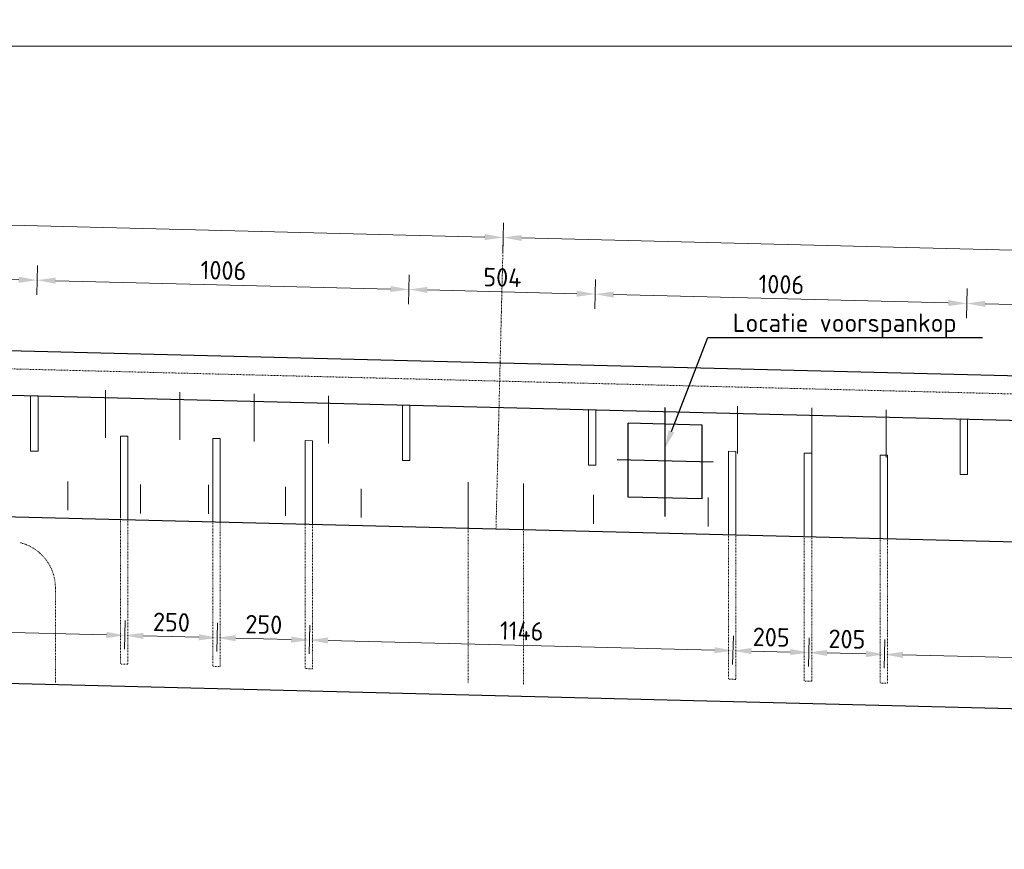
# Model space of a CAD drawing. Header units: millimetres. Extents: x -8028558 to 327273, y -63352 to 83293.
# Tile 13 of 195: x -27638 to -24974, y 2170 to 4415. Entities that reach past the tile are written whole.
import ezdxf
from ezdxf import colors
from ezdxf.entities.mleader import LeaderData, LeaderLine
from ezdxf.math import Vec2, Vec3

# ---------------------------------------------------------------- set-up
doc = ezdxf.new("R2010")
doc.units = ezdxf.units.MM
for name, pattern in [('NLCS-HIDDEN', [4, 2, -2]), ('XX-HART', [13, 4, -2, 1, -2, 4]), ('ZZ-HIDDEN-SO', [4, 2, -2])]:
    doc.linetypes.add(name, pattern=pattern)
for name, color, linetype, lineweight in [('B-CO-BC-BETONVORM-GD', 90, 'Continuous', 25), ('B-CO-BC-BETONVORM-GN', 10, 'ZZ-HIDDEN-SO', 13), ('B-CO-BC-STORTNAAD-GD', 10, 'BC-STORTNAAD', 25), ('B-CO-BC-VOORSPANNING-GD', 200, 'Continuous', 25), ('B-CO-BC-WAPENING_HOOFDWAPENING-G', 170, 'Continuous', 18), ('B-CO-BC-WAPENING_HOOFDWAPENING-GN', 140, 'NLCS-HIDDEN', 13), ('X-XX-AL-HARTLIJN-G', 7, 'XX-HART', 18), ('X-XX-AL-M', 7, 'Continuous', 18), ('X-XX-AL-VERWIJZING-T25', 7, 'Continuous', 25)]:
    doc.layers.add(name, color=color, linetype=linetype, lineweight=lineweight)
doc.styles.add('NLCS-ISO-MM20-T25', font='NLCS-ISO.ttf', dxfattribs={"height": 50})
doc.linetypes.add('BC-STORTNAAD', pattern='A,15,-1,[175,NLCS.SHX,S=1,R=0,X=0,Y=0],-1', length=17)
doc.dimstyles.new('NLCS-MM20-T25-PIJL_L0_H4', dxfattribs={"dimscale": 20, "dimtxt": 2.5, "dimasz": 2.5, "dimexe": 2, "dimexo": 2, "dimgap": 0.7, "dimtad": 1, "dimdec": 0, "dimzin": 0, "dimdsep": 46, "dimtxsty": 'NLCS-ISO-MM20-T25', "dimcen": 0, "dimdle": 2, "dimclrd": 256, "dimclre": 256, "dimclrt": 256, "dimadec": 4, "dimazin": 0, "dimtfac": 1, "dimtdec": 3, "dimtofl": 0, "dimtmove": 0, "dimatfit": 3, "dimfxl": 2, "dimfxlon": 1, "dimtfillclr": 256, "dimtolj": 1, "dimtzin": 0, "dimlwd": -1, "dimlwe": -1, "dimarcsym": 0})

# ---------------------------------------------------------------- blocks, each defined once
blk = doc.blocks.new('*D342')
at = {"layer": 'X-XX-AL-M', "transparency": 16777216}
for p, q in [((-29891.7, 4302.8), (-29891.7, 4382.8)), ((-10922.1, 4302.8), (-10922.1, 4382.8)), ((-29841.7, 4342.8), (-10972.1, 4342.8))]:
    blk.add_line(p, q, dxfattribs=at)
for points in [[(-29841.7, 4351.1), (-29841.7, 4334.4), (-29891.7, 4342.8)], [(-10972.1, 4351.1), (-10972.1, 4334.4), (-10922.1, 4342.8)]]:
    blk.add_solid(points, dxfattribs=at)
at = {"layer": 'X-XX-AL-M', "transparency": 16777216, "insert": (-20406.9, 4381.8), "char_height": 50, "attachment_point": 5, "style": 'NLCS-ISO-MM20-T25'}
blk.add_mtext('\\A1;18970', dxfattribs=at)
blk = doc.blocks.new('*D357')
at = {"layer": 'X-XX-AL-M', "transparency": 16777216}
for p, q in [((-26330.9, 3785.3), (-26328.9, 3865.3)), ((-24870.4, 3789), (-26279.9, 3824.1)), ((-24821.4, 3747.8), (-24819.4, 3827.8))]:
    blk.add_line(p, q, dxfattribs=at)
for points in [[(-26279.7, 3832.4), (-26280.2, 3815.8), (-26329.9, 3825.3)], [(-24870.2, 3797.3), (-24870.6, 3780.7), (-24820.4, 3787.8)]]:
    blk.add_solid(points, dxfattribs=at)
blk = doc.blocks.new('*D358')
at = {"layer": 'X-XX-AL-M', "transparency": 16777216}
for p, q in [((-27840.5, 3822.9), (-27838.5, 3902.9)), ((-26330.9, 3785.3), (-26328.9, 3865.3)), ((-26379.9, 3826.6), (-27789.5, 3861.6))]:
    blk.add_line(p, q, dxfattribs=at)
for points in [[(-27789.3, 3870), (-27789.7, 3853.3), (-27839.5, 3862.9)], [(-26379.7, 3834.9), (-26380.1, 3818.2), (-26329.9, 3825.3)]]:
    blk.add_solid(points, dxfattribs=at)
blk = doc.blocks.new('*D326')
at = {"layer": 'X-XX-AL-M', "transparency": 16777216}
for p, q in [((-25076.5, 3606.9), (-25074.5, 3686.9)), ((-24572.6, 3594.3), (-24570.6, 3674.3)), ((-24621.6, 3635.6), (-25025.5, 3645.7))]:
    blk.add_line(p, q, dxfattribs=at)
for points in [[(-25025.3, 3654), (-25025.7, 3637.3), (-25075.5, 3646.9)], [(-24621.4, 3643.9), (-24621.8, 3627.2), (-24571.6, 3634.3)]]:
    blk.add_solid(points, dxfattribs=at)
at = {"layer": 'X-XX-AL-M', "transparency": 16777216, "insert": (-24822.6, 3679.6), "char_height": 50, "attachment_point": 5, "rotation": 358.5679, "style": 'NLCS-ISO-MM20-T25'}
blk.add_mtext('\\A1;504', dxfattribs=at)
blk = doc.blocks.new('*D327')
at = {"layer": 'X-XX-AL-M', "transparency": 16777216}
for p, q in [((-26082.2, 3632.1), (-26080.2, 3712)), ((-25076.5, 3606.9), (-25074.5, 3686.9)), ((-25125.5, 3648.2), (-26031.2, 3670.8))]:
    blk.add_line(p, q, dxfattribs=at)
for points in [[(-26031, 3679.1), (-26031.4, 3662.5), (-26081.2, 3672.1)], [(-25125.2, 3656.5), (-25125.7, 3639.8), (-25075.5, 3646.9)]]:
    blk.add_solid(points, dxfattribs=at)
at = {"layer": 'X-XX-AL-M', "transparency": 16777216, "insert": (-25577.3, 3698.5), "char_height": 50, "attachment_point": 5, "rotation": 358.5679, "style": 'NLCS-ISO-MM20-T25'}
blk.add_mtext('\\A1;1006', dxfattribs=at)
blk = doc.blocks.new('*D328')
at = {"layer": 'X-XX-AL-M', "transparency": 16777216}
for p, q in [((-26586, 3644.7), (-26584, 3724.6)), ((-26082.2, 3632.1), (-26080.2, 3712)), ((-26131.1, 3673.3), (-26535, 3683.4))]:
    blk.add_line(p, q, dxfattribs=at)
for points in [[(-26534.8, 3691.7), (-26535.2, 3675.1), (-26585, 3684.6)], [(-26130.9, 3681.6), (-26131.3, 3665), (-26081.2, 3672.1)]]:
    blk.add_solid(points, dxfattribs=at)
at = {"layer": 'X-XX-AL-M', "transparency": 16777216, "insert": (-26332.1, 3717.3), "char_height": 50, "attachment_point": 5, "rotation": 358.5679, "style": 'NLCS-ISO-MM20-T25'}
blk.add_mtext('\\A1;504', dxfattribs=at)
blk = doc.blocks.new('*D329')
at = {"layer": 'X-XX-AL-M', "transparency": 16777216}
for p, q in [((-27592, 3669.8), (-27590, 3749.8)), ((-26635, 3685.9), (-27541, 3708.5)), ((-26586, 3644.7), (-26584, 3724.6))]:
    blk.add_line(p, q, dxfattribs=at)
for points in [[(-27540.8, 3716.9), (-27541.2, 3700.2), (-27591, 3709.8)], [(-26634.8, 3694.2), (-26635.2, 3677.6), (-26585, 3684.6)]]:
    blk.add_solid(points, dxfattribs=at)
at = {"layer": 'X-XX-AL-M', "transparency": 16777216, "insert": (-27087, 3736.2), "char_height": 50, "attachment_point": 5, "rotation": 358.5679, "style": 'NLCS-ISO-MM20-T25'}
blk.add_mtext('\\A1;1006', dxfattribs=at)
blk = doc.blocks.new('*D81')
at = {"layer": 'X-XX-AL-M', "transparency": 16777216}
for p, q in [((-28095.5, 3682.4), (-28093.5, 3762.4)), ((-27592, 3669.8), (-27590, 3749.8)), ((-28044.5, 3721.1), (-27641, 3711))]:
    blk.add_line(p, q, dxfattribs=at)
for points in [[(-28044.3, 3729.5), (-28044.8, 3712.8), (-28094.5, 3722.4)], [(-27640.8, 3719.4), (-27641.2, 3702.7), (-27591, 3709.8)]]:
    blk.add_solid(points, dxfattribs=at)
at = {"layer": 'X-XX-AL-M', "transparency": 16777216, "insert": (-27841.8, 3755.1), "char_height": 50, "attachment_point": 5, "rotation": 358.5679, "style": 'NLCS-ISO-MM20-T25'}
blk.add_mtext('\\A1;504', dxfattribs=at)
blk = doc.blocks.new('*D335')
at = {"layer": 'X-XX-AL-M', "transparency": 16777216}
for p, q in [((-28334.3, 2735.6), (-28332.3, 2813.2)), ((-28283.4, 2771.9), (-27403.6, 2749.9)), ((-27354.6, 2711.1), (-27352.6, 2788.7))]:
    blk.add_line(p, q, dxfattribs=at)
for points in [[(-28283.1, 2780.2), (-28283.6, 2763.6), (-28333.3, 2773.2)], [(-27403.4, 2758.3), (-27403.8, 2741.6), (-27353.6, 2748.7)]]:
    blk.add_solid(points, dxfattribs=at)
at = {"layer": 'X-XX-AL-M', "transparency": 16777216, "insert": (-27842.5, 2799.9), "char_height": 50, "attachment_point": 5, "rotation": 358.5679, "style": 'NLCS-ISO-MM20-T25'}
blk.add_mtext('\\A1;980', dxfattribs=at)
blk = doc.blocks.new('*D277')
at = {"layer": 'X-XX-AL-M', "transparency": 16777216}
for p, q in [((-27354.6, 2711.1), (-27352.6, 2788.7)), ((-27104.7, 2704.9), (-27102.7, 2782.4)), ((-27303.7, 2747.4), (-27153.7, 2743.7))]:
    blk.add_line(p, q, dxfattribs=at)
for points in [[(-27303.4, 2755.8), (-27303.9, 2739.1), (-27353.6, 2748.7)], [(-27153.5, 2752), (-27153.9, 2735.3), (-27103.7, 2742.4)]]:
    blk.add_solid(points, dxfattribs=at)
at = {"layer": 'X-XX-AL-M', "transparency": 16777216, "insert": (-27227.7, 2784.5), "char_height": 50, "attachment_point": 5, "rotation": 358.5679, "style": 'NLCS-ISO-MM20-T25'}
blk.add_mtext('\\A1;250', dxfattribs=at)
blk = doc.blocks.new('*D278')
at = {"layer": 'X-XX-AL-M', "transparency": 16777216}
for p, q in [((-27104.7, 2704.9), (-27102.7, 2782.4)), ((-26854.7, 2698.6), (-26852.8, 2776.2)), ((-27053.7, 2741.2), (-26903.8, 2737.4))]:
    blk.add_line(p, q, dxfattribs=at)
for points in [[(-27053.5, 2749.5), (-27053.9, 2732.8), (-27103.7, 2742.4)], [(-26903.6, 2745.8), (-26904, 2729.1), (-26853.8, 2736.2)]]:
    blk.add_solid(points, dxfattribs=at)
at = {"layer": 'X-XX-AL-M', "transparency": 16777216, "insert": (-26977.8, 2778.3), "char_height": 50, "attachment_point": 5, "rotation": 358.5679, "style": 'NLCS-ISO-MM20-T25'}
blk.add_mtext('\\A1;250', dxfattribs=at)
blk = doc.blocks.new('*D279')
at = {"layer": 'X-XX-AL-M', "transparency": 16777216}
for p, q in [((-26854.7, 2698.6), (-26852.8, 2776.2)), ((-25709.1, 2670), (-25707.2, 2747.5)), ((-26803.8, 2734.9), (-25758.1, 2708.8))]:
    blk.add_line(p, q, dxfattribs=at)
for points in [[(-26803.6, 2743.3), (-26804, 2726.6), (-26853.8, 2736.2)], [(-25757.9, 2717.1), (-25758.3, 2700.5), (-25708.2, 2707.5)]]:
    blk.add_solid(points, dxfattribs=at)
at = {"layer": 'X-XX-AL-M', "transparency": 16777216, "insert": (-26280, 2760.8), "char_height": 50, "attachment_point": 5, "rotation": 358.5679, "style": 'NLCS-ISO-MM20-T25'}
blk.add_mtext('\\A1;1146', dxfattribs=at)
blk = doc.blocks.new('*D280')
at = {"layer": 'X-XX-AL-M', "transparency": 16777216}
for p, q in [((-25709.1, 2670), (-25707.2, 2747.5)), ((-25504.2, 2664.8), (-25502.2, 2742.4)), ((-25658.2, 2706.3), (-25553.2, 2703.7))]:
    blk.add_line(p, q, dxfattribs=at)
for points in [[(-25658, 2714.6), (-25658.4, 2698), (-25708.2, 2707.5)], [(-25553, 2712), (-25553.4, 2695.3), (-25503.2, 2702.4)]]:
    blk.add_solid(points, dxfattribs=at)
at = {"layer": 'X-XX-AL-M', "transparency": 16777216, "insert": (-25604.7, 2744), "char_height": 50, "attachment_point": 5, "rotation": 358.5679, "style": 'NLCS-ISO-MM20-T25'}
blk.add_mtext('\\A1;205', dxfattribs=at)
blk = doc.blocks.new('*D281')
at = {"layer": 'X-XX-AL-M', "transparency": 16777216}
for p, q in [((-25504.2, 2664.8), (-25502.2, 2742.4)), ((-25299.2, 2659.7), (-25297.3, 2737.3)), ((-25453.2, 2701.2), (-25348.3, 2698.5))]:
    blk.add_line(p, q, dxfattribs=at)
for points in [[(-25453, 2709.5), (-25453.4, 2692.8), (-25503.2, 2702.4)], [(-25348.1, 2706.9), (-25348.5, 2690.2), (-25298.3, 2697.3)]]:
    blk.add_solid(points, dxfattribs=at)
at = {"layer": 'X-XX-AL-M', "transparency": 16777216, "insert": (-25399.8, 2738.8), "char_height": 50, "attachment_point": 5, "rotation": 358.5679, "style": 'NLCS-ISO-MM20-T25'}
blk.add_mtext('\\A1;205', dxfattribs=at)
blk = doc.blocks.new('*D282')
at = {"layer": 'X-XX-AL-M', "transparency": 16777216}
for p, q in [((-25299.2, 2659.7), (-25297.3, 2737.3)), ((-25248.3, 2696), (-24384.6, 2674.4)), ((-24335.5, 2635.6), (-24333.6, 2713.2))]:
    blk.add_line(p, q, dxfattribs=at)
for points in [[(-25248.1, 2704.4), (-25248.5, 2687.7), (-25298.3, 2697.3)], [(-24384.4, 2682.8), (-24384.8, 2666.1), (-24334.6, 2673.2)]]:
    blk.add_solid(points, dxfattribs=at)
at = {"layer": 'X-XX-AL-M', "transparency": 16777216, "insert": (-24815.5, 2724.2), "char_height": 50, "attachment_point": 5, "rotation": 358.5679, "style": 'NLCS-ISO-MM20-T25'}
blk.add_mtext('\\A1;964', dxfattribs=at)

msp = doc.modelspace()

# ---------------------------------------------------------------- linework, layer by layer
at = {"layer": 'B-CO-BC-BETONVORM-GD', "flags": 128}
for points in [[(-30756.7, 3684), (-30756.7, 2697.2), (-9846.7, 2170), (-9846.7, 3024.5)], [(-11053.9, 3078.3), (-11076.5, 3104), (-29908.7, 3574.8)], [(-29932.6, 3455.3), (-11162.6, 2986.1)]]:
    msp.add_lwpolyline(points, dxfattribs=at)
at = {"layer": 'B-CO-BC-BETONVORM-GN', "flags": 128}
for points in [[(-30756.7, 3547.2), (-9696.7, 3020.7)], [(-27541.7, 2877), (-27541.7, 2620.1)]]:
    msp.add_lwpolyline(points, dxfattribs=at)
msp.add_lwpolyline([(-27541.7, 2877, 0.346017), (-27638.4, 3000)], format="xyb", dxfattribs=at)
at = {"layer": 'B-CO-BC-STORTNAAD-GD', "flags": 128}
msp.add_lwpolyline([(-30756.7, 3147.2), (-9846.7, 2624.5)], dxfattribs=at)
at = {"layer": 'B-CO-BC-VOORSPANNING-GD', "flags": 128}
for points in [[(-25891.8, 3070.2), (-25891.8, 3365.2)], [(-25791.8, 3317.9), (-25991.8, 3322.9)], [(-25991.8, 3122.9), (-25991.8, 3322.9)], [(-25791.8, 3117.9), (-25791.8, 3317.9)], [(-25762.2, 3217.1), (-26021.8, 3223.6)], [(-25791.8, 3117.9), (-25991.8, 3122.9)]]:
    msp.add_lwpolyline(points, dxfattribs=at)
at = {"layer": 'B-CO-BC-WAPENING_HOOFDWAPENING-G', "flags": 128}
for points in [[(-27406.4, 3412.2), (-27406.4, 3283.3)], [(-27205.2, 3407.2), (-27205.2, 3278.3)], [(-27004.1, 3402.1), (-27004.1, 3273.3)], [(-26803, 3397.1), (-26803, 3268.3)], [(-25695.7, 3369.4), (-25695.7, 3240.6)], [(-25494.6, 3364.4), (-25494.6, 3235.5)], [(-25293.4, 3359.4), (-25293.4, 3230.5)], [(-27345.6, 3287.7), (-27365.6, 3288.2)], [(-27365.6, 3288.2), (-27365.6, 3066.3)], [(-27345.6, 3287.7), (-27345.6, 3061.9)], [(-27095.7, 3281.4), (-27115.7, 3281.9)], [(-27115.7, 3281.9), (-27115.7, 3056.2)], [(-27095.7, 3281.4), (-27095.7, 3055.7)], [(-26845.7, 3275.2), (-26865.7, 3275.7)], [(-26865.7, 3275.7), (-26865.7, 3049.9)], [(-26845.7, 3275.2), (-26845.7, 3049.4)], [(-25700.1, 3246.5), (-25720.1, 3247)], [(-25720.1, 3247), (-25720.1, 3021.3)], [(-25700.1, 3246.5), (-25700.1, 3020.8)], [(-25495.2, 3241.4), (-25515.2, 3241.9)], [(-25515.2, 3241.9), (-25515.2, 3016.2)], [(-25495.2, 3241.4), (-25495.2, 3015.7)], [(-25290.2, 3236.3), (-25310.2, 3236.8)], [(-25310.2, 3236.8), (-25310.2, 3011)], [(-25290.2, 3236.3), (-25290.2, 3010.5)], [(-27508.3, 3165.3), (-27508.3, 3087.2)], [(-27311.6, 3156.7), (-27311.6, 3078.5)], [(-27127.2, 3155.8), (-27127.2, 3077.6)], [(-26918.9, 3150.6), (-26918.9, 3072.4)], [(-26714.1, 3145.5), (-26714.1, 3067.3)], [(-26424.9, 3038.9), (-26424.9, 3163.7)], [(-26274.9, 3035.2), (-26274.9, 3160)], [(-26085.5, 3128.8), (-26085.5, 3050.6)], [(-25775.2, 3122), (-25775.2, 3043.8)]]:
    msp.add_lwpolyline(points, dxfattribs=at)
at = {"layer": 'B-CO-BC-WAPENING_HOOFDWAPENING-G'}
for points in [[(-27588.8, 3396.8), (-27588.8, 3246.8), (-27608.8, 3247.3), (-27608.8, 3397.3)], [(-26582.8, 3371.6), (-26582.8, 3221.6), (-26602.8, 3222.1), (-26602.8, 3372.1)], [(-26079, 3359), (-26079, 3209), (-26099, 3209.5), (-26099, 3359.5)], [(-25073.3, 3333.9), (-25073.3, 3183.9), (-25093.3, 3184.4), (-25093.3, 3334.4)]]:
    msp.add_lwpolyline(points, close=True, dxfattribs=at)
at = {"layer": 'B-CO-BC-WAPENING_HOOFDWAPENING-GN', "flags": 128}
for points in [[(-27365.6, 3062.4), (-27365.6, 2671.4)], [(-27345.6, 3061.9), (-27345.6, 2670.9)], [(-27115.7, 3056.2), (-27115.7, 2665.1)], [(-27095.7, 3055.7), (-27095.7, 2664.6)], [(-26865.7, 3049.9), (-26865.7, 2658.9)], [(-26845.7, 3049.4), (-26845.7, 2658.4)], [(-26424.9, 3038.9), (-26424.9, 2618.7)], [(-26274.9, 3035.2), (-26274.9, 2615)], [(-25720.1, 3021.3), (-25720.1, 2630.2)], [(-25700.1, 3020.8), (-25700.1, 2629.7)], [(-25515.2, 3016.2), (-25515.2, 2625.1)], [(-25495.2, 3015.7), (-25495.2, 2624.6)], [(-25310.2, 3011), (-25310.2, 2620)], [(-25290.2, 3010.5), (-25290.2, 2619.5)], [(-27345.6, 2670.9), (-27365.6, 2671.4)], [(-27095.7, 2664.6), (-27115.7, 2665.1)], [(-26845.7, 2658.4), (-26865.7, 2658.9)], [(-25700.1, 2629.7), (-25720.1, 2630.2)], [(-25495.2, 2624.6), (-25515.2, 2625.1)], [(-25290.2, 2619.5), (-25310.2, 2620)]]:
    msp.add_lwpolyline(points, dxfattribs=at)
at = {"layer": 'X-XX-AL-HARTLIJN-G', "flags": 128}
msp.add_lwpolyline([(-26349.5, 3037), (-26329.9, 3825.3)], dxfattribs=at)

# ---------------------------------------------------------------- dimensions: what is measured, and where the dimension line sits
at = {"layer": 'X-XX-AL-M'}
dim = msp.add_linear_dim(base=(-10922.1, 4342.8), p1=(-29891.7, 3632.2), p2=(-10922.1, 3128.6), dimstyle='NLCS-MM20-T25-PIJL_L0_H4', dxfattribs=at)
dim.commit()
dim.dimension.update_dxf_attribs({"geometry": '*D342', "text_midpoint": (-20406.9, 4381.8)})
for base, p1, p2, picture, middle in [((-27839.5, 3862.9), (-26349.5, 3037), (-27859.1, 3074.8), '*D358', (-27084.7, 3844.1)), ((-26329.9, 3825.3), (-24840, 2999.3), (-26349.5, 3037), '*D357', (-25575.2, 3806.5))]:
    dim = msp.add_linear_dim(base=base, p1=p1, p2=p2, angle=358.5748, text=' ', dimstyle='NLCS-MM20-T25-PIJL_L0_H4', dxfattribs=at)
    dim.commit()
    dim.dimension.update_dxf_attribs({"geometry": picture, "text_midpoint": middle})
for base, p1, p2, angle, picture, middle in [((-27591, 3709.8), (-28102.3, 3409.6), (-27598.8, 3397), 358.5679, '*D81', (-27841.8, 3755.1)), ((-27591, 3709.8), (-26592.8, 3371.9), (-27598.8, 3397), 358.5679, '*D329', (-27087, 3736.2)), ((-26585, 3684.6), (-26089, 3359.3), (-26592.8, 3371.9), 358.5679, '*D328', (-26332.1, 3717.3)), ((-26081.2, 3672.1), (-25083.3, 3334.1), (-26089, 3359.3), 358.5679, '*D327', (-25577.3, 3698.5)), ((-25075.5, 3646.9), (-24579.4, 3321.5), (-25083.3, 3334.1), 358.5679, '*D326', (-24822.6, 3679.6)), ((-27353.6, 2748.7), (-28335.3, 2695.6), (-27355.6, 2671.1), 178.5679, '*D335', (-27842.5, 2799.9)), ((-27103.7, 2742.4), (-27355.6, 2671.1), (-27105.7, 2664.9), 178.5679, '*D277', (-27227.7, 2784.5)), ((-26853.8, 2736.2), (-27105.7, 2664.9), (-26855.7, 2658.6), 178.5679, '*D278', (-26977.8, 2778.3)), ((-25708.2, 2707.5), (-26855.7, 2658.6), (-25710.1, 2630), 178.5679, '*D279', (-26280, 2760.8)), ((-25503.2, 2702.4), (-25710.1, 2630), (-25505.2, 2624.9), 178.5679, '*D280', (-25604.7, 2744)), ((-25298.3, 2697.3), (-25505.2, 2624.9), (-25300.2, 2619.7), 178.5679, '*D281', (-25399.8, 2738.8)), ((-24334.6, 2673.2), (-25300.2, 2619.7), (-24336.5, 2595.6), 178.5679, '*D282', (-24815.5, 2724.2))]:
    dim = msp.add_linear_dim(base=base, p1=p1, p2=p2, angle=angle, dimstyle='NLCS-MM20-T25-PIJL_L0_H4', dxfattribs=at)
    dim.commit()
    dim.dimension.update_dxf_attribs({"geometry": picture, "text_midpoint": middle})

# ---------------------------------------------------------------- leaders
at = {"layer": 'X-XX-AL-VERWIJZING-T25'}
ml = msp.add_multileader_mtext('Standard', dxfattribs=at)
ml.set_content('Locatie voorspankop', color=256, style='NLCS-ISO-MM20-T25')
ml.set_leader_properties(color=256, linetype='ByLayer', lineweight=-1)
ml.build(insert=Vec2(0, 0))
ml.multileader.update_dxf_attribs({"text_left_attachment_type": 5, "text_right_attachment_type": 5, "dogleg_length": 50, "arrow_head_size": 50})
ctx = ml.context
ctx.base_point, ctx.char_height, ctx.arrow_head_size, ctx.landing_gap_size, ctx.plane_origin = Vec3(-25726.6, 3554.8), 50, 50, 18, Vec3(-25890.3, 3751.9)
ctx.left_attachment, ctx.right_attachment = 5, 5
notes = []
notes.append((ctx, [(0, (1, 1, 0), (-25776.6, 3554.8), (1, 0), 50, [(0, [(-25893, 3253.9)], 0, [])])]))
ctx.mtext.insert, ctx.mtext.flow_direction = Vec3(-25708.6, 3619.8), 5
for ctx, leaders in notes:
    for number, flags, end, landing, length, lines in leaders:
        leader = LeaderData()
        leader.index, (leader.has_last_leader_line, leader.has_dogleg_vector, leader.attachment_direction) = number, flags
        leader.last_leader_point, leader.dogleg_vector, leader.dogleg_length = Vec3(end), Vec3(landing), length
        for number, points, colour, breaks in lines:
            line = LeaderLine()
            line.index, line.vertices, line.color, line.breaks = number, Vec3.list(points), colors.encode_raw_color(colour), breaks
            leader.lines.append(line)
        ctx.leaders.append(leader)

doc.saveas('drawing.dxf')
